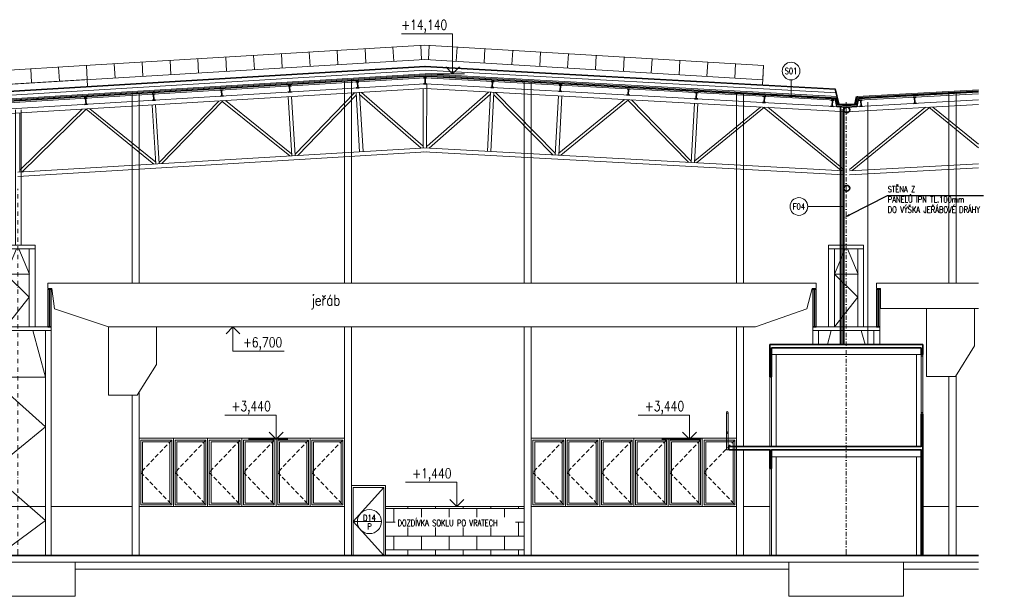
# Model space of a CAD drawing. Header units: millimetres. Extents: x -485339 to 350584, y -1189936 to 0.
# Tile 61 of 256: x -436905 to -407974, y -997855 to -980920. Entities that reach past the tile are written whole.
import ezdxf
from ezdxf import colors
from ezdxf.entities.mleader import LeaderData, LeaderLine
from ezdxf.enums import TextEntityAlignment as Align
from ezdxf.math import Vec2, Vec3

# ---------------------------------------------------------------- set-up
doc = ezdxf.new("R2010")
doc.units = ezdxf.units.MM
doc.header["$LTSCALE"] = 10
doc.linetypes.add('DASHDOT', pattern=[25.4, 12.7, -6.35, 0, -6.35])
doc.linetypes.add('ČÁRKOVANÁ', pattern=[19.05, 12.7, -6.35])
for name, color, linetype, lineweight in [('N_dveře', 10, 'Continuous', 18), ('N_okna', 10, 'Continuous', 18), ('N_popis', 10, 'Continuous', 18), ('N_popis_otvory', 10, 'Continuous', 18), ('N_čáry_obrys', 10, 'Continuous', 35), ('N_čáry_obv.plášt', 212, 'Continuous', 18), ('N_čáry_obv.plášt_obrys', 212, 'Continuous', 35), ('N_čáry_plné', 10, 'Continuous', 18), ('N_čáry_pod', 10, 'ČÁRKOVANÁ', 18), ('N_šrary', 10, 'Continuous', 18), ('St__otvory_dveře', 40, 'Continuous', 18), ('St_kóty_výškové', 132, 'Continuous', 18), ('St_otvory_okna', 40, 'Continuous', 18), ('St_sloupy_opláštění_pohled', 25, 'ČÁRKOVANÁ', 18), ('St_čáry_obrys', 5, 'Continuous', 35), ('St_čáry_plné', 250, 'Continuous', 18), ('St_šrafy', 250, 'Continuous', 18)]:
    doc.layers.add(name, color=color, linetype=linetype, lineweight=lineweight)
doc.styles.add('ROMANS', font='romans.shx', dxfattribs={"width": 0.8})
doc.styles.get("Standard").update_dxf_attribs({"font": 'simplex.shx', "width": 0.8})
doc.linetypes.add('IZOLACE', pattern='A,0.0001,-0.1,[134,ltypeshp.shx,S=0.1,R=0,X=-0.1,Y=0],-0.2,[134,ltypeshp.shx,S=0.1,R=180,X=0.1,Y=0],-0.1', length=0.4001)
doc.linetypes.add('ZIGZAG', pattern='A,0.00254,-5.08,[131,ltypeshp.shx,S=5.08,R=0,X=-5.08,Y=0],-10.16,[131,ltypeshp.shx,S=5.08,R=180,X=5.08,Y=0],-5.08', length=20.32254)

# ---------------------------------------------------------------- blocks, each defined once
blk = doc.blocks.new('G$C17CABAA1')
at = {"layer": 'St_čáry_obrys', "color": 0}
for points in [[(-45, 0), (45, 0)], [(0, 0), (0, -180)], [(-45, -180), (45, -180)]]:
    blk.add_lwpolyline(points, dxfattribs=at)
blk = doc.blocks.new('G$C14EDF750')
at = {"layer": 'St_čáry_plné'}
for points in [[(-69, 13085), (-69, 9110)], [(-69, 13085), (-69, 9110)], [(-69, 13085), (-69, 9110)], [(101, 13085), (101, 9110)], [(101, 13085), (101, 9110)], [(101, 13085), (101, 9110)], [(-519, 9110), (-519, 6710)], [(511, 9110), (-519, 9110)], [(511, 9010), (-519, 9010)], [(-349, 9010), (-349, 6710)], [(-349, 8265), (-32, 9010)], [(349, 8265), (32, 9010)], [(341, 9010), (341, 6710)], [(511, 9110), (511, 6710)], [(-349, 6710), (341, 7588), (-349, 8265), (341, 8265)], [(985, 6710), (-985, 6710)], [(985, 6610), (-985, 6610)], [(-852, -200), (815, 1030), (-815, 2441), (815, 3780), (-815, 5235), (815, 5235), (443, 6610)], [(815, 5235), (-815, 5235), (-443, 6610)]]:
    blk.add_lwpolyline(points, dxfattribs=at)
at = {"layer": 'St_šrafy', "linetype": 'DASHDOT'}
blk.add_lwpolyline([(0, 0), (0, 61), (0, 10767)], dxfattribs=at)
at = {"layer": 'St_šrafy'}
for points in [[(-985, 0), (-985, 61), (-985, 6710)], [(985, 0), (985, 61), (985, 6710)], [(-815, 0), (-815, 61), (-815, 6610)], [(815, 0), (815, 61), (815, 6610)]]:
    blk.add_lwpolyline(points, dxfattribs=at)
blk = doc.blocks.new('G$CB422E4FE')
at = {"layer": 'St_čáry_obrys'}
for points in [[(50, 0), (-50, 0)], [(0, -1111), (0, 0)], [(50, -1111), (-50, -1111)]]:
    blk.add_lwpolyline(points, dxfattribs=at)
blk = doc.blocks.new('G$C93397BA7')
at = {"layer": 'N_okna'}
for p, q in [((1005, 0), (0, 0)), ((0, 0), (0, -2000)), ((2010, 0), (1005, 0)), ((1005, 0), (1005, -2000)), ((1005, -2000), (1005, 0)), ((3015, 0), (2010, 0)), ((2010, 0), (2010, -2000)), ((2010, -2000), (2010, 0)), ((4020, 0), (3015, 0)), ((3015, 0), (3015, -2000)), ((3015, -2000), (3015, 0)), ((5025, 0), (4020, 0)), ((4020, 0), (4020, -2000)), ((4020, -2000), (4020, 0)), ((6030, 0), (5025, 0)), ((5025, 0), (5025, -2000)), ((5025, -2000), (5025, 0)), ((6030, -2000), (6030, 0)), ((954.75, -50), (50.25, -50)), ((50.25, -50), (50.25, -1950)), ((904.5, -100), (100.5, -100)), ((100.5, -100), (100.5, -1900)), ((904.5, -1900), (904.5, -100)), ((954.75, -1950), (954.75, -50)), ((1959.75, -50), (1055.25, -50)), ((1055.25, -50), (1055.25, -1950)), ((1909.5, -100), (1105.5, -100)), ((1105.5, -100), (1105.5, -1900)), ((1909.5, -1900), (1909.5, -100)), ((1959.75, -1950), (1959.75, -50)), ((2964.75, -50), (2060.25, -50)), ((2060.25, -50), (2060.25, -1950)), ((2914.5, -100), (2110.5, -100)), ((2110.5, -100), (2110.5, -1900)), ((2914.5, -1900), (2914.5, -100)), ((2964.75, -1950), (2964.75, -50)), ((3969.75, -50), (3065.25, -50)), ((3065.25, -50), (3065.25, -1950)), ((3919.5, -100), (3115.5, -100)), ((3115.5, -100), (3115.5, -1900)), ((3919.5, -1900), (3919.5, -100)), ((3969.75, -1950), (3969.75, -50)), ((4974.75, -50), (4070.25, -50)), ((4070.25, -50), (4070.25, -1950)), ((4924.5, -100), (4120.5, -100)), ((4120.5, -100), (4120.5, -1900)), ((4924.5, -1900), (4924.5, -100)), ((4974.75, -1950), (4974.75, -50)), ((5979.75, -50), (5075.25, -50)), ((5075.25, -50), (5075.25, -1950)), ((5929.5, -100), (5125.5, -100)), ((5125.5, -100), (5125.5, -1900)), ((5929.5, -1900), (5929.5, -100)), ((5979.75, -1950), (5979.75, -50)), ((0, -2000), (1005, -2000)), ((50.25, -1950), (954.75, -1950)), ((100.5, -1900), (904.5, -1900)), ((1005, -2000), (2010, -2000)), ((1055.25, -1950), (1959.75, -1950)), ((1105.5, -1900), (1909.5, -1900)), ((2010, -2000), (3015, -2000)), ((2060.25, -1950), (2964.75, -1950)), ((2110.5, -1900), (2914.5, -1900)), ((3015, -2000), (4020, -2000)), ((3065.25, -1950), (3969.75, -1950)), ((3115.5, -1900), (3919.5, -1900)), ((4020, -2000), (5025, -2000)), ((4070.25, -1950), (4974.75, -1950)), ((4120.5, -1900), (4924.5, -1900)), ((5025, -2000), (6030, -2000)), ((5075.25, -1950), (5979.75, -1950)), ((5125.5, -1900), (5929.5, -1900))]:
    blk.add_line(p, q, dxfattribs=at)
at = {"layer": 'N_okna', "linetype": 'ČÁRKOVANÁ'}
for p, q in [((50.25, -50), (954.75, -1000)), ((1055.25, -50), (1959.75, -1000)), ((2060.25, -50), (2964.75, -1000)), ((3065.25, -50), (3969.75, -1000)), ((4070.25, -50), (4974.75, -1000)), ((5075.25, -50), (5979.75, -1000)), ((954.75, -1000), (50.25, -1950)), ((1959.75, -1000), (1055.25, -1950)), ((2964.75, -1000), (2060.25, -1950)), ((3969.75, -1000), (3065.25, -1950)), ((4974.75, -1000), (4070.25, -1950)), ((5979.75, -1000), (5075.25, -1950))]:
    blk.add_line(p, q, dxfattribs=at)
blk = doc.blocks.new('*U8586')
at = {"color": 0, "linetype": 'ByBlock', "lineweight": -2}
blk.add_line((-3, 0), (7, 0), dxfattribs=at)
for points in [[(0, 0), (0, 10.19), (0, 10.19), (13, 10.19)], [(-1.75, 1.75), (0, 0), (1.75, 1.75)]]:
    blk.add_lwpolyline(points, dxfattribs=at)
at = {"color": 0, "linetype": 'ByBlock', "lineweight": -2, "style": 'ROMANS', "width": 0.8}
blk.add_attdef('VYSKA', text='', height=2.5, dxfattribs=at).set_placement((12.5, 13.69), align=Align.TOP_RIGHT)
blk.add_attdef('POPIS_001', text='', height=2.5, dxfattribs=at).set_placement((12.5, 9.19), align=Align.TOP_LEFT)
blk = doc.blocks.new('*U7324')
at = {"color": 0, "linetype": 'ByBlock', "lineweight": -2}
blk.add_line((-3, 0), (7, 0), dxfattribs=at)
for points in [[(0, 0), (0, 6.12), (0, 6.12), (13, 6.12)], [(-1.75, 1.75), (0, 0), (1.75, 1.75)]]:
    blk.add_lwpolyline(points, dxfattribs=at)
at = {"color": 0, "linetype": 'ByBlock', "lineweight": -2, "style": 'ROMANS', "width": 0.8}
blk.add_attdef('VYSKA', text='', height=2.5, dxfattribs=at).set_placement((12.5, 9.62), align=Align.TOP_RIGHT)
blk.add_attdef('POPIS_001', text='', height=2.5, dxfattribs=at).set_placement((12.5, 5.12), align=Align.TOP_LEFT)
blk = doc.blocks.new('*U7322')
at = {"color": 0, "linetype": 'ByBlock', "lineweight": -2}
blk.add_line((3, 0), (-7, 0), dxfattribs=at)
for points in [[(0, 0), (0, -6.12), (0, -6.12), (-13, -6.12)], [(1.75, -1.75), (0, 0), (-1.75, -1.75)]]:
    blk.add_lwpolyline(points, dxfattribs=at)
at = {"color": 0, "linetype": 'ByBlock', "lineweight": -2, "style": 'ROMANS', "width": 0.8}
for tag, p in [('VYSKA', (-3.45, -2.62)), ('POPIS_001', (-12.5, -7.13))]:
    blk.add_attdef(tag, text='', height=2.5, dxfattribs=at).set_placement(p, align=Align.TOP_RIGHT)
blk = doc.blocks.new('G$C5DD37094')
at = {"layer": 'St__otvory_dveře'}
for points in [[(-190, 3200), (-190, 5250)], [(-140, 3200), (-140, 5250)], [(-190, 0), (-190, 2550)], [(-140, 0), (-140, 2550)]]:
    blk.add_lwpolyline(points, dxfattribs=at)
at = {"layer": 'St_otvory_okna'}
for points in [[(4260, 4150), (4310, 4150), (4310, 5900), (4260, 5900)], [(4260, 5900), (4310, 5900), (4310, 5900), (4260, 5900)], [(4260, 5900), (4310, 5900), (4310, 5850), (4260, 5850)], [(4260, 4200), (4310, 4200), (4310, 4150), (4260, 4150)]]:
    blk.add_lwpolyline(points, close=True, dxfattribs=at)
at = {"layer": 'St_sloupy_opláštění_pohled', "linetype": 'Continuous'}
for points in [[(0, 3200), (0, 5900)], [(4120, 3200), (4120, 5900)], [(0, 0), (0, 2900)], [(4120, 0), (4120, 2900)]]:
    blk.add_lwpolyline(points, dxfattribs=at)
at = {"layer": 'St_čáry_obrys'}
for points in [[(-190, 5250), (-190, 6200)], [(-190, 6200), (4310, 6200)], [(-140, 5250), (-140, 6100)], [(-140, 6100), (4260, 6100)], [(4260, 5900), (4260, 6100)], [(4310, 5900), (4310, 6200)], [(4260, 5900), (4310, 5900)], [(-190, 5250), (-140, 5250)], [(4260, 3200), (4260, 4150)], [(4260, 4150), (4310, 4150)], [(4310, 0), (4310, 4150)], [(-1390, 3200), (4260, 3200)], [(-1390, 3200), (-1390, 3100)], [(-190, 3100), (-1390, 3100)], [(-190, 2550), (-190, 3100)], [(-140, 2550), (-140, 3100)], [(-140, 3100), (4260, 3100)], [(4260, 0), (4260, 3100)], [(-140, 2550), (-190, 2550)]]:
    blk.add_lwpolyline(points, dxfattribs=at)
at = {"layer": 'St_čáry_plné'}
for points in [[(-140, 5900), (4310, 5900)], [(-1459, 4200), (-1459, 3103)], [(-1411, 4200), (-1411, 3103)], [(-140, 3200), (-190, 3200)], [(4260, 3200), (4310, 3200)], [(-1411, 3103), (-1459, 3103)], [(-1390, 3172), (-1411, 3172)], [(-1390, 3132), (-1411, 3132)], [(-140, 3100), (-190, 3100)], [(-140, 2900), (4260, 2900)], [(4260, 3100), (4310, 3100)]]:
    blk.add_lwpolyline(points, dxfattribs=at)
for centre in [(-1435, 4200), (-1435, 3605)]:
    blk.add_circle(centre, 24, dxfattribs=at)
blk = doc.blocks.new('G$C5891B03A')
at = {"layer": 'N_okna'}
for p, q in [((-10000, -182), (-25908, -1138)), ((-14018, -423), (-13993, -839))]:
    blk.add_line(p, q, dxfattribs=at)
for points in [[(0, 419), (-10000, -182)], [(-1761, 313), (-1738, -104)], [(-942, 363), (-919, -55)], [(-124, 412), (-101, -6)], [(0, 419), (9946, -179)], [(124, 412), (101, -6)], [(942, 363), (919, -55)], [(1761, 313), (1738, -104)], [(0, 0), (-25883, -1552)], [(-6672, 18), (-6649, -400)], [(-5853, 67), (-5830, -350)], [(-5035, 117), (-5012, -301)], [(-4216, 166), (-4193, -252)], [(-3398, 215), (-3375, -203)], [(-2579, 264), (-2556, -154)], [(0, 0), (9924, -597)], [(2579, 264), (2556, -154)], [(3398, 215), (3375, -203)], [(4216, 166), (4193, -252)], [(5035, 117), (5012, -301)], [(5853, 67), (5830, -350)], [(6672, 18), (6649, -400)], [(-11583, -277), (-11561, -677)], [(-10764, -228), (-10742, -637)], [(-9946, -179), (-9913, -794)], [(-9127, -129), (-9104, -547)], [(-8309, -80), (-8286, -498)], [(-7490, -31), (-7467, -449)], [(7490, -31), (7467, -449)], [(8309, -80), (8286, -498)], [(9127, -129), (9104, -547)], [(9946, -179), (9916, -743)], [(9946, -179), (9923, -596)], [(-16414, -567), (-16389, -983)], [(-15615, -519), (-15590, -935)], [(-14817, -471), (-14792, -887)], [(-13220, -375), (-13198, -767)], [(-12401, -326), (-12379, -727)], [(-21205, -855), (-21180, -1270)], [(-20407, -807), (-20382, -1222)], [(-19608, -759), (-19583, -1174)], [(-18809, -711), (-18785, -1126)], [(-18011, -663), (-17986, -1078)], [(-17212, -615), (-17187, -1030)], [(-9924, -594), (-15792, -947)], [(-25908, -1138), (-25871, -1753)], [(-25198, -1095), (-25173, -1510)], [(-24399, -1047), (-24374, -1462)], [(-23601, -999), (-23576, -1414)], [(-22802, -951), (-22777, -1366)], [(-22004, -903), (-21979, -1318)]]:
    blk.add_lwpolyline(points, dxfattribs=at)

msp = doc.modelspace()

# ---------------------------------------------------------------- hatches: boundary and pattern name
at = {"layer": 'N_šrary'}
h = msp.add_hatch(dxfattribs=at)
h.set_pattern_fill('AR-B816', color=256, scale=2)
h.paths.add_polyline_path([(-422082.8, -996655.5), (-422082.8, -995215.5), (-423712.5, -995215.5), (-424060, -995215.5), (-424870.8, -995215.5), (-426152.8, -995215.5), (-426152.8, -996655.5)])
h.paths.add_polyline_path([(-424926.3, -995974.9), (-424908.9, -995974.9), (-424908.9, -996244.9), (-424926.3, -996244.9)], flags=16)
h.paths.add_polyline_path([(-425869.7, -995532), (-422337.1, -995532), (-422337.1, -995836.3), (-425869.7, -995836.3)], flags=16)

# ---------------------------------------------------------------- linework, layer by layer
at = {"layer": 'N_dveře'}
for points in [[(-427152.8, -996655.5), (-426152.8, -996655.5), (-426152.8, -994605.5), (-427152.8, -994605.5)], [(-427102.8, -996655.5), (-426202.8, -996655.5), (-426202.8, -994655.5), (-427102.8, -994655.5)]]:
    msp.add_lwpolyline(points, close=True, dxfattribs=at)
msp.add_lwpolyline([(-426202.8, -994655.5), (-427102.8, -995655.5), (-426202.8, -996655.5)], dxfattribs=at)
at = {"layer": 'N_okna'}
msp.add_lwpolyline([(-434299.5, -989945.5), (-434299.5, -989945.5)], dxfattribs=at)
at = {"layer": 'N_popis'}
for points in [[(-414240, -982688.4), (-414240, -983216.1)], [(-413748.8, -986406.9), (-412675.6, -986407)]]:
    msp.add_lwpolyline(points, dxfattribs=at)
for centre in [(-414240, -982428.5), (-414008.7, -986406.9)]:
    msp.add_circle(centre, 259.9, dxfattribs=at)
at = {"layer": 'N_popis_otvory'}
msp.add_circle((-426628.4, -995661.2), 354.6, dxfattribs=at)
at = {"layer": 'N_čáry_obrys'}
for points in [[(-424993.9, -982574.3), (-455182, -984389)], [(-424994.2, -982574.4), (-412875, -983241.4)], [(-412943.2, -982947.2), (-412837.5, -983402.9), (-412602.2, -983415.8), (-412366.9, -983402.9), (-412313.2, -983171.3)]]:
    msp.add_lwpolyline(points, dxfattribs=at)
at = {"layer": 'N_čáry_obv.plášt', "linetype": 'ZIGZAG', "ltscale": 0.8}
msp.add_lwpolyline([(-412737.2, -990455.5), (-412737.2, -983549.8)], dxfattribs=at)
at = {"layer": 'N_čáry_obv.plášt_obrys', "lineweight": 18}
msp.add_lwpolyline([(-411987, -990455.5), (-411987, -983340.3)], dxfattribs=at)
at = {"layer": 'N_čáry_obv.plášt_obrys'}
for points in [[(-412787.2, -990455.5), (-412787.2, -983474.7)], [(-412687.2, -990455.5), (-412687.2, -983481.3)]]:
    msp.add_lwpolyline(points, dxfattribs=at)
at = {"layer": 'N_čáry_plné'}
for points in [[(-424993.9, -982283.8), (-455377.7, -984110.3)], [(-424993.9, -982303.8), (-455377.7, -984130.3)], [(-424995.7, -982283.9), (-412943.2, -982947.2)], [(-424995.6, -982304), (-412938.5, -982967.5)], [(-424995, -982624.5), (-455182.1, -984439.1)], [(-424993.9, -982514.2), (-455182, -984328.9)], [(-424993.9, -982544.3), (-455182, -984359)], [(-424993.9, -982569.3), (-455182, -984384)], [(-424995, -982624.5), (-412936, -983288.1)], [(-424994.5, -982514.3), (-412889.1, -983180.5)], [(-424994.3, -982544.4), (-412882, -983211)], [(-424994.2, -982569.4), (-412876.2, -983236.3)], [(-426152.8, -995215.5), (-422082.8, -995215.5)], [(-422082.8, -995215.5), (-422082.8, -996655.5)], [(-427152.8, -995305.5), (-427152.8, -996655.5)], [(-427082.9, -995661.2), (-426273.8, -995661.2)]]:
    msp.add_lwpolyline(points, dxfattribs=at)
at = {"layer": 'N_čáry_plné', "linetype": 'IZOLACE', "ltscale": 22}
for points in [[(-424993.9, -982404), (-455182, -984218.7)], [(-424995.1, -982404.1), (-412914.9, -983068.9)]]:
    msp.add_lwpolyline(points, dxfattribs=at)
at = {"layer": 'N_čáry_pod', "const_width": 10}
for points in [[(-424993.9, -982293.8), (-455377.7, -984120.3)], [(-424995.6, -982293.9), (-412940.8, -982957.3)]]:
    msp.add_lwpolyline(points, dxfattribs=at)
at = {"layer": 'N_šrary'}
msp.add_lwpolyline([(-422082.8, -996655.5), (-422082.8, -995215.5), (-423712.5, -995215.5), (-424060, -995215.5), (-424870.8, -995215.5), (-426152.8, -995215.5), (-426152.8, -996655.5)], close=True, dxfattribs=at)
at = {"layer": 'St_sloupy_opláštění_pohled', "linetype": 'Continuous'}
for points in [[(-427362.8, -982703.7), (-427362.8, -988655.5)], [(-427152.8, -982691.1), (-427152.8, -988655.5)], [(-422082.8, -982721.6), (-422082.8, -988655.5)], [(-421872.8, -982733.1), (-421872.8, -988655.5)], [(-433392.8, -983066.2), (-433392.8, -988655.5)], [(-415842.8, -983064.9), (-415842.8, -988655.5)], [(-409392.8, -983066.3), (-409392.8, -988655.5)], [(-433602.8, -983078.8), (-433602.8, -988655.5)], [(-415632.8, -983076.4), (-415632.8, -988655.5)], [(-409602.8, -983077.8), (-409602.8, -988655.5)], [(-427362.8, -989945.5), (-427362.8, -996652.8)], [(-427152.8, -989945.5), (-427152.8, -996652.8)], [(-422082.8, -989945.5), (-422082.8, -996652.8)], [(-421872.8, -989945.5), (-421872.8, -996652.8)], [(-415842.8, -989945.5), (-415842.8, -996652.8)], [(-415632.8, -989945.5), (-415632.8, -993455.5)], [(-409602.8, -991401.9), (-409602.8, -996652.8)], [(-409392.8, -991371.6), (-409392.8, -996652.8)], [(-433602.8, -991945.5), (-433602.8, -996655.5)], [(-433392.8, -991851.6), (-433392.8, -996655.5)], [(-415632.8, -993555.5), (-415632.8, -996652.8)]]:
    msp.add_lwpolyline(points, dxfattribs=at)
at = {"layer": 'St_čáry_obrys'}
for points in [[(-408735.1, -983043.1), (-412256.5, -983236.8)], [(-412947.8, -983237.4), (-412893.9, -983469.9), (-412602.2, -983485.9), (-412310.6, -983469.9), (-412256.5, -983236.8)], [(-412895.8, -983240.2), (-412853.6, -983422), (-412602.2, -983435.9), (-412350.8, -983422), (-412293.7, -983175.8)], [(-408735.1, -996655.5), (-454972.8, -996655.5)]]:
    msp.add_lwpolyline(points, dxfattribs=at)
for centre in [(-412602.2, -983570.9), (-412602.2, -985870.9)]:
    msp.add_circle(centre, 85, dxfattribs=at)
at = {"layer": 'St_čáry_plné'}
for points in [[(-454872.7, -984600.8), (-424994.6, -982804.5)], [(-454793.1, -984736.3), (-424994.2, -982944.7)], [(-427062.3, -983069), (-428814.8, -984873.9)], [(-427020.1, -983066.6), (-426915.9, -984798.7)], [(-426920.2, -983060.6), (-426816.1, -984792.7)], [(-426860.9, -983059), (-425048.8, -984632.6)], [(-425044.9, -982947.8), (-425048.9, -984686.4)], [(-425044.6, -982804.4), (-425044.6, -982807.5)], [(-424994.6, -982804.5), (-412602.2, -983485.9), (-408735.1, -983273.2)], [(-424994.2, -982944.7), (-412602.2, -983626.2), (-408735.1, -983413.4)], [(-424944.6, -982804.6), (-424948.9, -984680.4)], [(-423127.6, -983049.4), (-424931.7, -984632.3)], [(-423068.3, -983050.6), (-423163.5, -984783.3)], [(-422968.5, -983056.1), (-423063.7, -984788.8)], [(-422926.3, -983058.3), (-421164.4, -984854.1)], [(-408735.1, -982980), (-412293.7, -983175.8)], [(-431055.1, -983309.1), (-432807.6, -985114)], [(-430936.6, -983302), (-432729.3, -985148.2)], [(-430953.5, -983319.3), (-428971.3, -984922.2)], [(-430853.8, -983297), (-428915.6, -984864.4)], [(-429016.5, -983186.6), (-428912.3, -984918.7)], [(-428916.6, -983180.6), (-428812.5, -984912.7)], [(-427015.9, -983136.1), (-428736.5, -984908.1)], [(-426918.9, -983114.7), (-425105, -984689.8)], [(-423069.4, -983104.7), (-424875.2, -984689.2)], [(-422972.3, -983125.6), (-421242.5, -984888.7)], [(-421071.4, -983160.3), (-421166.5, -984892.9)], [(-420971.5, -983165.8), (-421066.7, -984898.4)], [(-419133.6, -983266.7), (-421063.7, -984844.1)], [(-419015.5, -983273.5), (-421007.7, -984901.6)], [(-419033.8, -983288.4), (-417248.6, -985108.1)], [(-418932.3, -983277.7), (-417170.4, -985073.5)], [(-408735.1, -983093.2), (-412268.3, -983287.6)], [(-436902, -985343.1), (-435066.6, -983550.3)], [(-436862.2, -983570.9), (-436862.2, -987545.5)], [(-436862.2, -983570.9), (-436862.2, -987545.5)], [(-436862.2, -983570.9), (-436862.2, -987545.5)], [(-436841, -985395.4), (-434944.7, -983543)], [(-434954.6, -983552.6), (-432964.1, -985162.3)], [(-434846.6, -983537.1), (-432908.4, -985104.5)], [(-433009.3, -983426.4), (-432905.1, -985158.5)], [(-432909.4, -983420.4), (-432805.3, -985152.5)], [(-417077.4, -983379.4), (-417172.5, -985112.1)], [(-416977.5, -983384.9), (-417072.7, -985117.6)], [(-415139.6, -983486), (-417069.7, -985063.5)], [(-415021.8, -983493.1), (-417013.7, -985121)], [(-412768.5, -985354.2), (-415028.9, -983505.4)], [(-412687.2, -985317.3), (-414917.5, -983493.2)], [(-412522.7, -985317.3), (-410292.4, -983493.2)], [(-412441.4, -985354.2), (-410181, -983505.4)], [(-410188.1, -983493.1), (-408735.1, -984680.6)], [(-410070.3, -983486), (-408735.1, -984577.2)], [(-436902, -983660.8), (-436902, -985399.1)], [(-436962.8, -985402.7), (-424948.9, -984680.4)], [(-436962.8, -985522.9), (-424949.1, -984800.6)], [(-412687.2, -985358.6), (-425031.3, -984680.6)], [(-412687.2, -985478.8), (-425030.4, -984800.8)], [(-412522.7, -985358.6), (-408735.1, -985150.6)], [(-412522.7, -985478.8), (-408735.1, -985270.8)], [(-413137.2, -987545.5), (-413137.2, -989945.5)], [(-412107, -987545.5), (-413137.2, -987545.5)], [(-412107, -987645.5), (-413137.2, -987645.5)], [(-412967.2, -987645.5), (-412967.2, -989945.5)], [(-412967.2, -988390.8), (-412649.7, -987645.5)], [(-412268.4, -988390.8), (-412586, -987645.5)], [(-412277, -987645.5), (-412277, -989945.5)], [(-412107, -987545.5), (-412107, -989945.5)], [(-412967.2, -989945.5), (-412277, -989067.3), (-412967.2, -988390.8), (-412277, -988390.8)], [(-436077.8, -988833.8), (-436077.8, -989945.5)], [(-435977.8, -988833.8), (-435977.8, -989945.5)], [(-413602.8, -988833.8), (-413602.8, -989945.5)], [(-413502.8, -988833.8), (-413502.8, -989945.5)], [(-408735.1, -988655.5), (-411733.5, -988655.5), (-411733.5, -988817.6), (-411615.8, -988817.6), (-411615.8, -989401.9), (-408735.1, -989401.9)], [(-411732.8, -988833.8), (-411732.8, -989945.5)], [(-411632.8, -988833.8), (-411632.8, -989945.5)], [(-410259.7, -989401.9), (-410259.7, -991401.9), (-409411.8, -991401.9), (-408847.3, -990501.1), (-408847.3, -989401.9)], [(-434299.5, -989945.5), (-434299.5, -991945.5), (-433451.7, -991945.5), (-432887.1, -991044.7), (-432887.1, -989945.5)], [(-411632.8, -989945.5), (-413602.8, -989945.5)], [(-411632.8, -990045.5), (-413602.8, -990045.5)], [(-413171.8, -990455.5), (-413060.9, -990045.5)], [(-412063.9, -990455.5), (-412174.8, -990045.5)], [(-437777.8, -995215.5), (-436147.8, -995215.5)], [(-435977.8, -995215.5), (-433602.8, -995215.5)], [(-433392.8, -995215.5), (-427362.8, -995215.5)], [(-421872.8, -995215.5), (-415842.8, -995215.5)], [(-415632.8, -995215.5), (-414867.8, -995215.5)], [(-410367.8, -995215.5), (-409602.8, -995215.5)], [(-409392.8, -995215.5), (-408735.1, -995215.5)], [(-408735.1, -996855.5), (-455947.8, -996855.5)], [(-414302.8, -997055.5), (-435277.8, -997055.5)], [(-408735.1, -997055.5), (-410932.8, -997055.5)], [(-435277.8, -997855.5), (-438647.8, -997855.5)], [(-410932.8, -997855.5), (-414302.8, -997855.5)]]:
    msp.add_lwpolyline(points, dxfattribs=at)
at = {"layer": 'St_čáry_plné', "linetype": 'IZOLACE', "ltscale": 7}
msp.add_lwpolyline([(-408735.1, -983010.1), (-412300.8, -983206.2)], dxfattribs=at)
at = {"layer": 'St_čáry_plné', "linetype": 'ČÁRKOVANÁ', "const_width": 10}
msp.add_lwpolyline([(-408735.1, -982980), (-412293.7, -983175.8)], dxfattribs=at)
at = {"layer": 'St_čáry_plné'}
msp.add_lwpolyline([(-415281.8, -989945.5), (-413772.6, -989409.7), (-413620.5, -988817.6), (-413502.8, -988817.6), (-413502.8, -988655.5), (-436078.5, -988655.5), (-436078.5, -988817.6), (-435960.8, -988817.6), (-435878.2, -989410.1), (-434299.5, -989945.5)], close=True, dxfattribs=at)
at = {"layer": 'St_šrafy', "linetype": 'DASHDOT'}
for points in [[(-412617.8, -996655.5), (-412617.8, -996594.6), (-412617.8, -983343.9)], [(-412617.8, -996655.5), (-412617.8, -996594.6), (-412617.8, -985888.9)], [(-412617.8, -996655.5), (-412617.8, -996594.6), (-412617.8, -985888.9)]]:
    msp.add_lwpolyline(points, dxfattribs=at)
at = {"layer": 'St_šrafy'}
for points in [[(-413602.8, -990455.5), (-413602.8, -989945.5)], [(-411632.8, -990455.5), (-411632.8, -989945.5)], [(-413432.8, -990455.5), (-413432.8, -990045.5)], [(-411802.8, -990455.5), (-411802.8, -990045.5)], [(-435277.8, -996855.5), (-435277.8, -997855.5)], [(-414302.8, -996855.5), (-414302.8, -997855.5)], [(-410932.8, -996855.5), (-410932.8, -997855.5)]]:
    msp.add_lwpolyline(points, dxfattribs=at)

# ---------------------------------------------------------------- block references
at = {"layer": 'N_okna', "xscale": -1}
for p in [(-427362.8, -993215.5), (-415842.8, -993215.5)]:
    msp.add_blockref('G$C93397BA7', p, dxfattribs=at)
at = {"layer": 'N_popis', "ltscale": 2}
msp.add_blockref('G$C5891B03A', (-424996.8, -982086.5), dxfattribs=at)
at = {"layer": 'St_kóty_výškové'}
ref = msp.add_blockref('*U8586', (-424184.5, -982511.3), dxfattribs=dict(at, xscale=-115.8301158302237, yscale=115.8301158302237, zscale=115.8301158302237))
ref.add_attrib('VYSKA', '+14,140', dxfattribs={"layer": '0', "color": 0, "linetype": 'ByBlock', "lineweight": -2, "height": 289.58, "style": 'ROMANS', "width": 0.8}).set_placement((-424341.6, -980925.5), align=Align.TOP_RIGHT)
ref = msp.add_blockref('*U7322', (-430638.4, -989945.5), dxfattribs=dict(at, xscale=-115.8301158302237, yscale=115.8301158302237, zscale=115.8301158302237))
ref.add_attrib('VYSKA', '+6,700', dxfattribs={"layer": '0', "color": 0, "linetype": 'ByBlock', "lineweight": -2, "height": 289.58, "style": 'ROMANS', "width": 0.8}).set_placement((-429190.6, -990249.5), align=Align.TOP_RIGHT)
ref = msp.add_blockref('*U7324', (-429370.1, -993240.5), dxfattribs=dict(at, xscale=-115.8301158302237, yscale=115.8301158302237, zscale=115.8301158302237))
ref.add_attrib('VYSKA', '+3,440', dxfattribs={"layer": '0', "color": 0, "linetype": 'ByBlock', "lineweight": -2, "height": 289.58, "style": 'ROMANS', "width": 0.8}).set_placement((-429527.3, -992125.6), align=Align.TOP_RIGHT)
ref = msp.add_blockref('*U7324', (-417224.6, -993240.5), dxfattribs=dict(at, xscale=-115.8301158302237, yscale=115.8301158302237, zscale=115.8301158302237))
ref.add_attrib('VYSKA', '+3,440', dxfattribs={"layer": '0', "color": 0, "linetype": 'ByBlock', "lineweight": -2, "height": 289.58, "style": 'ROMANS', "width": 0.8}).set_placement((-417381.8, -992125.6), align=Align.TOP_RIGHT)
ref = msp.add_blockref('*U7324', (-424060, -995215.5), dxfattribs=dict(at, xscale=-115.8301158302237, yscale=115.8301158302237, zscale=115.8301158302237))
ref.add_attrib('VYSKA', '+1,440', dxfattribs={"layer": '0', "color": 0, "linetype": 'ByBlock', "lineweight": -2, "height": 289.58, "style": 'ROMANS', "width": 0.8}).set_placement((-424217.1, -994100.6), align=Align.TOP_RIGHT)
at = {"layer": 'St_čáry_obrys'}
for p, rotation in [((-426980.8, -982743.8), 3.440080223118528), ((-424995, -982624.5), 0.1456220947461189), ((-430973.6, -982983.9), 3.440080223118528), ((-428977.2, -982863.9), 3.440080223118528), ((-434966.4, -983223.9), 3.440080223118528), ((-432970, -983103.9), 3.440080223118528), ((-412191.5, -983283), 3.440080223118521)]:
    msp.add_blockref('G$C17CABAA1', p, dxfattribs=dict(at, rotation=rotation))
at = {"layer": 'St_čáry_obrys', "xscale": -1}
for p, rotation in [((-423008.7, -982733.8), 356.5599197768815), ((-421011.7, -982843.6), 356.5599197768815), ((-419014.8, -982953.5), 356.5599197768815), ((-417017.8, -983063.3), 356.5599197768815), ((-415020.9, -983173.2), 356.5599197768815), ((-413023.9, -983283), 356.5599197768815), ((-410598.4, -983376), 183.1488360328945)]:
    msp.add_blockref('G$C17CABAA1', p, dxfattribs=dict(at, rotation=rotation))
at = {"layer": 'St_čáry_obrys'}
for p in [(-436027.8, -988833.8), (-413552.8, -988833.8), (-411682.8, -988833.8)]:
    msp.add_blockref('G$CB422E4FE', p, dxfattribs=at)
at = {"layer": 'St_čáry_plné'}
for name, p in [('G$C14EDF750', (-436962.8, -996655.5)), ('G$C5DD37094', (-414677.8, -996655.5))]:
    msp.add_blockref(name, p, dxfattribs=at)

# ---------------------------------------------------------------- texts
at = {"layer": 'N_popis', "width": 0.8}
for s, p in [('S01', (-414240, -982428.5)), ('F04', (-414008.7, -986406.9))]:
    msp.add_text(s, height=180, dxfattribs=at).set_placement(p, align=Align.MIDDLE_CENTER)
msp.add_text('DOZDÍVKA SOKLU PO VRATECH', height=180, dxfattribs=at).set_placement((-425801, -995791.3))
at = {"layer": 'N_popis_otvory', "width": 0.8}
for s, p in [('D14', (-426628.4, -995553.4)), ('P', (-426628.4, -995804.5))]:
    msp.add_text(s, height=180, dxfattribs=at).set_placement(p, align=Align.MIDDLE_CENTER)
at = {"layer": 'St_čáry_plné', "width": 0.8}
msp.add_text('jeřáb', height=316.68, dxfattribs=at).set_placement((-428341.4, -989318.4))

# ---------------------------------------------------------------- leaders
at = {"layer": 'N_popis'}
ml = msp.add_multileader_mtext('Standard', dxfattribs=at)
ml.set_content('STĚNA Z\\PPANELŮ IPN TL.100mm\\PDO VÝŠKA JEŘÁBOVÉ DRÁHY ')
ml.set_leader_properties()
ml.build(insert=Vec2(0, 0))
ml.multileader.update_dxf_attribs({"text_left_attachment_type": 6, "text_right_attachment_type": 6, "arrow_head_size": 180})
ctx = ml.context
ctx.base_point, ctx.char_height, ctx.arrow_head_size, ctx.plane_origin = Vec3(-411400.9, -986087.1), 180, 180, Vec3(-410610.6, -985122.8)
ctx.left_attachment, ctx.right_attachment = 6, 6
notes = []
notes.append((ctx, [(0, (1, 1, 0), (-411408.9, -986087.1), (1, 0), 8, [(0, [(-412687.2, -986737.3)], 0, [])])]))
ctx.mtext.insert, ctx.mtext.flow_direction = Vec3(-411398.9, -985809.4), 5
for ctx, leaders in notes:
    for number, flags, end, landing, length, lines in leaders:
        leader = LeaderData()
        leader.index, (leader.has_last_leader_line, leader.has_dogleg_vector, leader.attachment_direction) = number, flags
        leader.last_leader_point, leader.dogleg_vector, leader.dogleg_length = Vec3(end), Vec3(landing), length
        for number, points, colour, breaks in lines:
            line = LeaderLine()
            line.index, line.vertices, line.color, line.breaks = number, Vec3.list(points), colors.encode_raw_color(colour), breaks
            leader.lines.append(line)
        ctx.leaders.append(leader)

doc.saveas('drawing.dxf')
